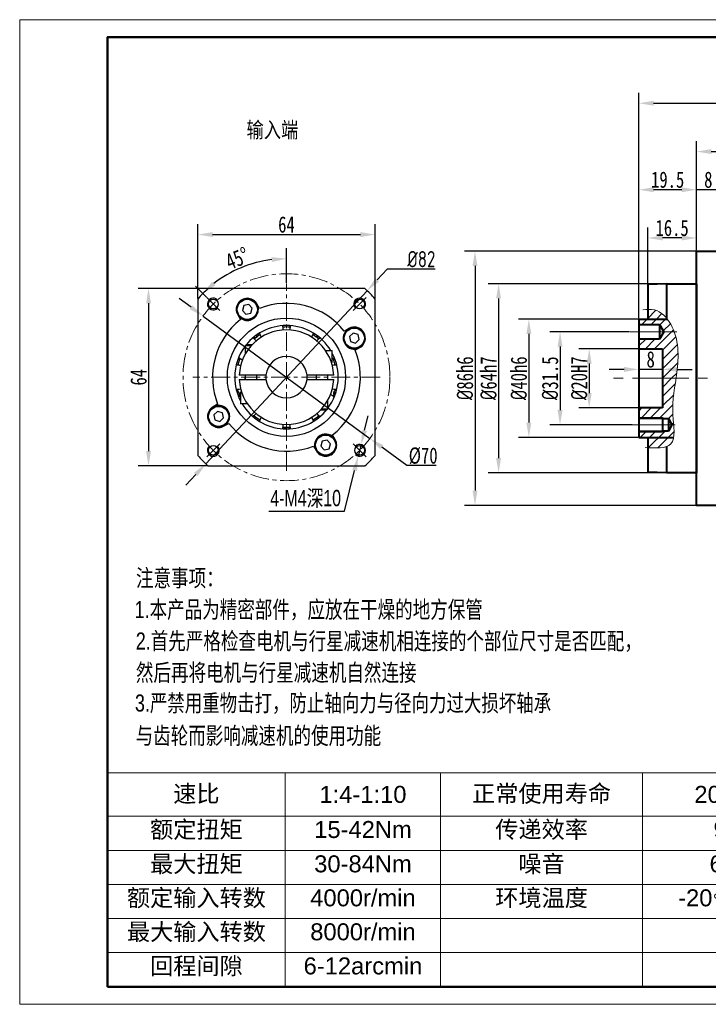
# Model space of a CAD drawing. Header units: millimetres. Extents: x -262 to 235, y -180 to 153.
# Tile 1 of 2: x -262 to -29, y -180 to 153. Entities that reach past the tile are written whole.
import ezdxf

# ---------------------------------------------------------------- set-up
doc = ezdxf.new("R2010")
doc.units = ezdxf.units.MM
doc.header["$PDSIZE"] = -5
for name, pattern in [('CENTER2', [28.574999, 19.049999, -3.175, 3.175, -3.175]), ('CENTERX2', [20.32, 12.7, -2.54, 2.54, -2.54]), ('点画线', [18, 12, -2, 2, -2])]:
    doc.linetypes.add(name, pattern=pattern)
doc.layers.get('0').update_dxf_attribs({"lineweight": 18})
for name, color, linetype, lineweight in [('中心线', 230, 'CENTER2', 18), ('中心线层', 1, '点画线', 18), ('剖面线', 161, 'Continuous', 15), ('图框_内框线', 5, 'Continuous', 50), ('图框_外框线', 7, 'Continuous', 18), ('尺寸线层', 3, 'Continuous', 18), ('粗实线', 7, 'Continuous', 40), ('细实线', 211, 'Continuous', 18)]:
    doc.layers.add(name, color=color, linetype=linetype, lineweight=lineweight)
doc.styles.get("Standard").update_dxf_attribs({"font": 'arial.ttf'})
doc.styles.add('宋体', font='txt', dxfattribs={"width": 0.8})
doc.styles.add('工程字', font='txt', dxfattribs={"width": 0.75})
doc.dimstyles.new('ISO-25', dxfattribs={"dimtxt": 5.5, "dimasz": 5, "dimexe": 3.5, "dimexo": 0.2, "dimtad": 1, "dimdsep": 46, "dimtxsty": '工程字', "dimcen": 2.5, "dimdle": 10, "dimclrt": 256, "dimadec": 0, "dimazin": 0, "dimtfac": 1, "dimtmove": 0, "dimatfit": 3, "dimfxl": 0, "dimarcsym": 0})
doc.dimstyles.new('ISO-25$3', dxfattribs={"dimtxt": 5.5, "dimasz": 5, "dimexe": 3.5, "dimexo": 0.2, "dimtad": 1, "dimtoh": 1, "dimdsep": 46, "dimtxsty": '工程字', "dimcen": 2.5, "dimdle": 10, "dimclrt": 256, "dimadec": 0, "dimazin": 0, "dimtfac": 1, "dimtmove": 0, "dimatfit": 3, "dimfxl": 0, "dimtolj": 1, "dimarcsym": 0})
pattern_1 = [(45, (592.4952, -57.0504), (-1.571545, 1.571545), [])]

# ---------------------------------------------------------------- blocks, each defined once
blk = doc.blocks.new('*D14')
at = {"layer": 'Defpoints', "color": 0}
for p in [(-49.79, 79.11), (-33.29, 74.64), (-49.79, 63.34)]:
    blk.add_point(p, dxfattribs=at)
at = {"layer": '尺寸线层', "color": 0, "linetype": 'Continuous', "lineweight": -2}
for p, q in [((-49.79, 63.54), (-49.79, 82.61)), ((-33.29, 74.84), (-33.29, 82.61)), ((-38.29, 79.11), (-44.79, 79.11))]:
    blk.add_line(p, q, dxfattribs=at)
at = {"layer": '尺寸线层', "color": 0}
for points in [[(-44.79, 79.95), (-44.79, 78.28), (-49.79, 79.11)], [(-38.29, 79.95), (-38.29, 78.28), (-33.29, 79.11)]]:
    blk.add_solid(points, dxfattribs=at)
at = {"layer": '尺寸线层', "insert": (-41.54, 82.49), "char_height": 5.5, "attachment_point": 5, "style": '工程字'}
blk.add_mtext('\\A1;16.5', dxfattribs=at)
blk = doc.blocks.new('*D15')
at = {"layer": 'Defpoints', "color": 0}
for p in [(-52.79, 95.42), (-33.29, 74.64), (-52.79, 51.64)]:
    blk.add_point(p, dxfattribs=at)
at = {"layer": '尺寸线层', "color": 0, "linetype": 'Continuous', "lineweight": -2}
for p, q in [((-52.79, 51.84), (-52.79, 98.92)), ((-33.29, 74.84), (-33.29, 98.92)), ((-38.29, 95.42), (-47.79, 95.42))]:
    blk.add_line(p, q, dxfattribs=at)
at = {"layer": '尺寸线层', "color": 0}
for points in [[(-47.79, 96.25), (-47.79, 94.59), (-52.79, 95.42)], [(-38.29, 96.25), (-38.29, 94.59), (-33.29, 95.42)]]:
    blk.add_solid(points, dxfattribs=at)
at = {"layer": '尺寸线层', "insert": (-43.04, 98.79), "char_height": 5.5, "attachment_point": 5, "style": '工程字'}
blk.add_mtext('\\A1;19.5', dxfattribs=at)
blk = doc.blocks.new('*D16')
at = {"layer": 'Defpoints', "color": 0}
for p in [(-33.29, 95.42), (-33.29, 74.64), (-25.29, 74.64)]:
    blk.add_point(p, dxfattribs=at)
at = {"layer": '尺寸线层', "color": 0, "linetype": 'Continuous', "lineweight": -2}
for p, q in [((-33.29, 74.84), (-33.29, 98.92)), ((-25.29, 74.84), (-25.29, 98.92)), ((-38.29, 95.42), (-43.29, 95.42)), ((-25.29, 95.42), (-33.29, 95.42)), ((-20.29, 95.42), (-15.29, 95.42))]:
    blk.add_line(p, q, dxfattribs=at)
at = {"layer": '尺寸线层', "color": 0}
for points in [[(-38.29, 96.25), (-38.29, 94.59), (-33.29, 95.42)], [(-20.29, 96.25), (-20.29, 94.59), (-25.29, 95.42)]]:
    blk.add_solid(points, dxfattribs=at)
at = {"layer": '尺寸线层', "insert": (-29.29, 98.79), "char_height": 5.5, "attachment_point": 5, "style": '工程字'}
blk.add_mtext('\\A1;8', dxfattribs=at)
blk = doc.blocks.new('*D17')
at = {"layer": 'Defpoints', "color": 0}
for p in [(-33.29, 74.64), (-108.22, -11.36), (-33.29, -11.36)]:
    blk.add_point(p, dxfattribs=at)
at = {"layer": '尺寸线层', "color": 0, "linetype": 'Continuous', "lineweight": -2}
for p, q in [((-33.49, 74.64), (-111.72, 74.64)), ((-108.22, 69.64), (-108.22, -6.36)), ((-33.49, -11.36), (-111.72, -11.36))]:
    blk.add_line(p, q, dxfattribs=at)
at = {"layer": '尺寸线层', "color": 0}
for points in [[(-109.06, 69.64), (-107.39, 69.64), (-108.22, 74.64)], [(-109.06, -6.36), (-107.39, -6.36), (-108.22, -11.36)]]:
    blk.add_solid(points, dxfattribs=at)
at = {"layer": '尺寸线层', "insert": (-111.6, 31.64), "char_height": 5.5, "attachment_point": 5, "rotation": 90, "style": '工程字'}
blk.add_mtext('\\A1;{\\fisocpeur|b0|i0|c134|p2;%%C}86h6', dxfattribs=at)
blk = doc.blocks.new('*D18')
at = {"layer": 'Defpoints', "color": 0}
for p in [(-43.29, 63.64), (-100.24, -0.36), (-43.29, -0.36)]:
    blk.add_point(p, dxfattribs=at)
at = {"layer": '尺寸线层', "color": 0, "linetype": 'Continuous', "lineweight": -2}
for p, q in [((-43.49, 63.64), (-103.74, 63.64)), ((-100.24, 58.64), (-100.24, 4.64)), ((-43.49, -0.36), (-103.74, -0.36))]:
    blk.add_line(p, q, dxfattribs=at)
at = {"layer": '尺寸线层', "color": 0}
for points in [[(-101.07, 58.64), (-99.41, 58.64), (-100.24, 63.64)], [(-101.07, 4.64), (-99.41, 4.64), (-100.24, -0.36)]]:
    blk.add_solid(points, dxfattribs=at)
at = {"layer": '尺寸线层', "insert": (-103.62, 31.64), "char_height": 5.5, "attachment_point": 5, "rotation": 90, "style": '工程字'}
blk.add_mtext('\\A1;{\\fisocpeur|b0|i0|c0|p2;%%C}64h7', dxfattribs=at)
blk = doc.blocks.new('*D19')
at = {"layer": 'Defpoints', "color": 0}
for p in [(-52.79, 51.64), (-90, 11.64), (-52.79, 11.64)]:
    blk.add_point(p, dxfattribs=at)
at = {"layer": '尺寸线层', "color": 0, "linetype": 'Continuous', "lineweight": -2}
for p, q in [((-52.99, 51.64), (-93.5, 51.64)), ((-90, 46.64), (-90, 16.64)), ((-52.99, 11.64), (-93.5, 11.64))]:
    blk.add_line(p, q, dxfattribs=at)
at = {"layer": '尺寸线层', "color": 0}
for points in [[(-90.84, 46.64), (-89.17, 46.64), (-90, 51.64)], [(-90.84, 16.64), (-89.17, 16.64), (-90, 11.64)]]:
    blk.add_solid(points, dxfattribs=at)
at = {"layer": '尺寸线层', "insert": (-93.38, 31.64), "char_height": 5.5, "attachment_point": 5, "rotation": 90, "style": '工程字'}
blk.add_mtext('\\A1;{\\fisocpeur|b0|i0|c134|p2;%%C}40h6', dxfattribs=at)
blk = doc.blocks.new('*D20')
at = {"layer": 'Defpoints', "color": 0}
for p in [(-55.76, 47.39), (-79.45, 15.89), (-54.89, 15.89)]:
    blk.add_point(p, dxfattribs=at)
at = {"layer": '尺寸线层', "color": 0, "linetype": 'Continuous', "lineweight": -2}
for p, q in [((-55.96, 47.39), (-82.95, 47.39)), ((-79.45, 42.39), (-79.45, 20.89)), ((-55.09, 15.89), (-82.95, 15.89))]:
    blk.add_line(p, q, dxfattribs=at)
at = {"layer": '尺寸线层', "color": 0}
for points in [[(-80.28, 42.39), (-78.61, 42.39), (-79.45, 47.39)], [(-80.28, 20.89), (-78.61, 20.89), (-79.45, 15.89)]]:
    blk.add_solid(points, dxfattribs=at)
at = {"layer": '尺寸线层', "insert": (-82.82, 31.64), "char_height": 5.5, "attachment_point": 5, "rotation": 90, "style": '工程字'}
blk.add_mtext('\\A1;{\\fisocpeur|b0|i0|c134|p2;%%C}31.5', dxfattribs=at)
blk = doc.blocks.new('*D21')
at = {"layer": 'Defpoints', "color": 0}
for p in [(-52.79, 41.64), (-69.59, 21.64), (-52.79, 21.64)]:
    blk.add_point(p, dxfattribs=at)
at = {"layer": '尺寸线层', "color": 0, "linetype": 'Continuous', "lineweight": -2}
for p, q in [((-52.99, 41.64), (-73.09, 41.64)), ((-69.59, 36.64), (-69.59, 26.64)), ((-52.99, 21.64), (-73.09, 21.64))]:
    blk.add_line(p, q, dxfattribs=at)
at = {"layer": '尺寸线层', "color": 0}
for points in [[(-70.42, 36.64), (-68.76, 36.64), (-69.59, 41.64)], [(-70.42, 26.64), (-68.76, 26.64), (-69.59, 21.64)]]:
    blk.add_solid(points, dxfattribs=at)
at = {"layer": '尺寸线层', "insert": (-72.96, 31.64), "char_height": 5.5, "attachment_point": 5, "rotation": 90, "style": '工程字'}
blk.add_mtext('\\A1;{\\fisocpeur|b0|i0|c134|p2;%%C}20H7', dxfattribs=at)
blk = doc.blocks.new('*D22')
at = {"layer": 'Defpoints', "color": 0}
for p in [(-52.79, 41.64), (-44.79, 41.64), (-52.79, 34.64)]:
    blk.add_point(p, dxfattribs=at)
at = {"layer": '尺寸线层', "color": 0, "linetype": 'Continuous', "lineweight": -2}
for p, q in [((-52.79, 41.44), (-52.79, 31.14)), ((-44.79, 41.44), (-44.79, 31.14)), ((-57.79, 34.64), (-62.79, 34.64)), ((-44.79, 34.64), (-52.79, 34.64)), ((-39.79, 34.64), (-34.79, 34.64))]:
    blk.add_line(p, q, dxfattribs=at)
at = {"layer": '尺寸线层', "color": 0}
for points in [[(-57.79, 35.47), (-57.79, 33.8), (-52.79, 34.64)], [(-39.79, 35.47), (-39.79, 33.8), (-44.79, 34.64)]]:
    blk.add_solid(points, dxfattribs=at)
at = {"layer": '尺寸线层', "insert": (-48.79, 38.01), "char_height": 5.5, "attachment_point": 5, "style": '工程字'}
blk.add_mtext('\\A1;8', dxfattribs=at)
blk = doc.blocks.new('*D23')
at = {"layer": 'Defpoints', "color": 0}
for p in [(49.81, 108.33), (-33.29, 74.64), (49.81, 31.64)]:
    blk.add_point(p, dxfattribs=at)
at = {"layer": '尺寸线层', "color": 0, "linetype": 'Continuous', "lineweight": -2}
for p, q in [((-33.29, 74.84), (-33.29, 111.83)), ((49.81, 31.84), (49.81, 111.83)), ((-28.29, 108.33), (44.81, 108.33))]:
    blk.add_line(p, q, dxfattribs=at)
at = {"layer": '尺寸线层', "color": 0}
for points in [[(-28.29, 109.16), (-28.29, 107.5), (-33.29, 108.33)], [(44.81, 109.16), (44.81, 107.5), (49.81, 108.33)]]:
    blk.add_solid(points, dxfattribs=at)
at = {"layer": '尺寸线层', "insert": (8.26, 111.7), "char_height": 5.5, "attachment_point": 5, "style": '工程字'}
blk.add_mtext('\\A1;83.1', dxfattribs=at)
blk = doc.blocks.new('*T29')
at = {"layer": '粗实线', "color": 0, "linetype": 'ByBlock', "lineweight": -2}
for p, q in [((0, 0), (245.08, 0)), ((0, 0), (0, -72.38)), ((60.15, 0), (60.15, -72.38)), ((112.7, 0), (112.7, -72.38)), ((180.99, 0), (180.99, -72.38)), ((245.08, 0), (245.08, -72.38)), ((0, -14.68), (245.08, -14.68)), ((0, -26.3), (245.08, -26.3)), ((0, -37.8), (245.08, -37.8)), ((0, -49.29), (245.08, -49.29)), ((0, -60.82), (245.08, -60.82)), ((0, -72.38), (245.08, -72.38))]:
    blk.add_line(p, q, dxfattribs=at)
at = {"layer": '粗实线', "color": 0}
for s, insert, char_height, width, attachment_point in [('速比', (30.08, -7.34), 5.744, 56.8897, 5), ('正常使用寿命', (146.85, -7.34), 5.744, 65.0256, 5), ('20000 h', (213.04, -7.34), 5.744, 60.8266, 5), ('1:4-1:10', (86.43, -7.34), 5.744, 49.284, 5), ('额定扭矩', (30.08, -16.31), 5.744, 56.8897, 2), ('15-42Nm', (86.43, -16.31), 5.744, 49.284, 2), ('传递效率', (146.85, -16.31), 5.744, 65.0256, 2), ('97%', (213.04, -16.31), 5.744, 60.8266, 2), ('最大扭矩', (30.08, -27.93), 5.744, 56.8897, 2), ('30-84Nm', (86.43, -27.93), 5.744, 49.284, 2), ('噪音', (146.85, -27.93), 5.744, 65.0256, 2), ('68dB', (213.04, -27.93), 5.744, 60.8266, 2), ('额定输入转数', (30.08, -39.43), 5.744, 56.8897, 2), ('4000r/min', (86.43, -39.43), 5.744, 49.284, 2), ('环境温度', (146.85, -39.43), 5.744, 65.0256, 2), ('-20{\\H0.75x;\\C256;℃-\\H1.33333x;\\C7;+90\\H0.75x;\\C256;℃}', (213.04, -39.43), 5.7441, 60.8266, 2), ('最大输入转数', (30.08, -50.92), 5.744, 56.8897, 2), ('8000r/min', (86.43, -50.92), 5.744, 49.284, 2), ('回程间隙', (30.08, -62.45), 5.744, 56.8897, 2), ('6-12{\\H1.001x;\\C256;arcmin}', (86.43, -62.45), 5.7441, 49.284, 2)]:
    blk.add_mtext(s, dxfattribs=dict(at, insert=insert, char_height=char_height, width=width, attachment_point=attachment_point))
blk = doc.blocks.new('*D34')
at = {"layer": 'Defpoints', "color": 0}
for p in [(81.81, 124.68), (-52.79, 51.64), (81.81, 28.64)]:
    blk.add_point(p, dxfattribs=at)
at = {"layer": '尺寸线层', "color": 0, "linetype": 'Continuous', "lineweight": -2}
for p, q in [((-52.79, 51.84), (-52.79, 128.18)), ((81.81, 28.84), (81.81, 128.18)), ((-47.79, 124.68), (76.81, 124.68))]:
    blk.add_line(p, q, dxfattribs=at)
at = {"layer": '尺寸线层', "color": 0}
for points in [[(-47.79, 125.52), (-47.79, 123.85), (-52.79, 124.68)], [(76.81, 125.52), (76.81, 123.85), (81.81, 124.68)]]:
    blk.add_solid(points, dxfattribs=at)
at = {"layer": '尺寸线层', "insert": (14.51, 128.06), "char_height": 5.5, "attachment_point": 5, "style": '工程字'}
blk.add_mtext('\\A1;134.6', dxfattribs=at)
blk = doc.blocks.new('*D41')
at = {"layer": 'Defpoints', "color": 0}
for p in [(-200.22, 52.7), (-143.78, 11.3)]:
    blk.add_point(p, dxfattribs=at)
at = {"layer": '尺寸线层', "color": 0, "linetype": 'Continuous', "lineweight": -2}
for p, q in [((-204.25, 55.66), (-208.28, 58.61)), ((-200.22, 52.7), (-143.78, 11.3)), ((-131.28, 2.13), (-139.74, 8.34)), ((-121.37, 2.13), (-131.28, 2.13))]:
    blk.add_line(p, q, dxfattribs=at)
at = {"layer": '尺寸线层', "color": 0}
for points in [[(-203.76, 56.33), (-204.74, 54.99), (-200.22, 52.7)], [(-139.25, 9.01), (-140.24, 7.67), (-143.78, 11.3)]]:
    blk.add_solid(points, dxfattribs=at)
at = {"layer": '尺寸线层', "insert": (-130.65, 8.26), "char_height": 5.5, "attachment_point": 1, "style": '工程字'}
blk.add_mtext('\\A1;%%C70', dxfattribs=at)
blk = doc.blocks.new('*D42')
at = {"layer": 'Defpoints', "color": 0}
for p in [(-142, 80.25), (-202, 58.46), (-142, 58.46)]:
    blk.add_point(p, dxfattribs=at)
at = {"layer": '尺寸线层', "color": 0, "linetype": 'Continuous', "lineweight": -2}
for p, q in [((-202, 58.66), (-202, 83.75)), ((-142, 58.66), (-142, 83.75)), ((-197, 80.25), (-147, 80.25))]:
    blk.add_line(p, q, dxfattribs=at)
at = {"layer": '尺寸线层', "color": 0}
for points in [[(-197, 81.08), (-197, 79.42), (-202, 80.25)], [(-147, 81.08), (-147, 79.42), (-142, 80.25)]]:
    blk.add_solid(points, dxfattribs=at)
at = {"layer": '尺寸线层', "insert": (-172, 83.63), "char_height": 5.5, "attachment_point": 5, "style": '工程字'}
blk.add_mtext('\\A1;64', dxfattribs=at)
blk = doc.blocks.new('*D43')
at = {"layer": 'Defpoints', "color": 0}
for p in [(-198.46, 62), (-218.66, 2), (-198.46, 2)]:
    blk.add_point(p, dxfattribs=at)
at = {"layer": '尺寸线层', "color": 0, "linetype": 'Continuous', "lineweight": -2}
for p, q in [((-198.66, 62), (-222.16, 62)), ((-218.66, 57), (-218.66, 7)), ((-198.66, 2), (-222.16, 2))]:
    blk.add_line(p, q, dxfattribs=at)
at = {"layer": '尺寸线层', "color": 0}
for points in [[(-219.49, 57), (-217.83, 57), (-218.66, 62)], [(-219.49, 7), (-217.83, 7), (-218.66, 2)]]:
    blk.add_solid(points, dxfattribs=at)
at = {"layer": '尺寸线层', "insert": (-222.03, 32), "char_height": 5.5, "attachment_point": 5, "rotation": 90, "style": '工程字'}
blk.add_mtext('\\A1;64', dxfattribs=at)
blk = doc.blocks.new('*D44')
at = {"layer": 'Defpoints', "color": 0}
for p in [(-144.72, 61.25), (-199.28, 2.75)]:
    blk.add_point(p, dxfattribs=at)
at = {"layer": '尺寸线层', "color": 0, "linetype": 'Continuous', "lineweight": -2}
for p, q in [((-137.9, 68.57), (-141.31, 64.91)), ((-121.64, 68.57), (-137.9, 68.57)), ((-199.28, 2.75), (-144.72, 61.25)), ((-202.69, -0.91), (-206.1, -4.56))]:
    blk.add_line(p, q, dxfattribs=at)
at = {"layer": '尺寸线层', "color": 0}
for points in [[(-141.92, 65.48), (-140.7, 64.34), (-144.72, 61.25)], [(-203.3, -0.34), (-202.08, -1.47), (-199.28, 2.75)]]:
    blk.add_solid(points, dxfattribs=at)
at = {"layer": '尺寸线层', "insert": (-126.38, 71.94), "char_height": 5.5, "attachment_point": 5, "style": '工程字'}
blk.add_mtext('\\A1;{\\fISOCPEUR|b0|i0|c0|p34;%%C82}', dxfattribs=at)
blk = doc.blocks.new('*D45')
at = {"layer": 'Defpoints', "color": 0}
for p in [(-182.38, 70.74), (-172, 63.7), (-198.94, 58.95), (-194.55, 54.56), (-172, 0.3)]:
    blk.add_point(p, dxfattribs=at)
at = {"layer": '尺寸线层', "color": 0, "linetype": 'Continuous', "lineweight": -2}
for p, q in [((-172, 63.9), (-172, 75.61)), ((-199.08, 59.09), (-202.83, 62.84))]:
    blk.add_line(p, q, dxfattribs=at)
blk.add_arc((-172, 32), 40.1, 97.1482, 127.8519, dxfattribs=at)
at = {"layer": '尺寸线层', "color": 0}
for points in [[(-177.04, 72.63), (-176.94, 70.96), (-172, 72.11)], [(-196.05, 63.04), (-197.16, 64.29), (-200.35, 60.36)]]:
    blk.add_solid(points, dxfattribs=at)
at = {"layer": '尺寸线层', "insert": (-188.64, 72.17), "char_height": 5.5, "attachment_point": 5, "rotation": 22.5, "style": '工程字'}
blk.add_mtext('\\A1;45°', dxfattribs=at)
blk = doc.blocks.new('*D46')
at = {"layer": 'Defpoints', "color": 0}
for p in [(-146.76, 9.19), (-147.73, 5.31)]:
    blk.add_point(p, dxfattribs=at)
at = {"layer": '尺寸线层', "color": 0, "linetype": 'Continuous', "lineweight": -2}
for p, q in [((-145.55, 14.04), (-144.34, 18.89)), ((-146.76, 9.19), (-147.73, 5.31)), ((-152.37, -13.26), (-148.94, 0.46)), ((-178.02, -13.26), (-152.37, -13.26))]:
    blk.add_line(p, q, dxfattribs=at)
at = {"layer": '尺寸线层', "color": 0}
for points in [[(-146.36, 14.24), (-144.75, 13.84), (-146.76, 9.19)], [(-149.75, 0.66), (-148.13, 0.26), (-147.73, 5.31)]]:
    blk.add_solid(points, dxfattribs=at)
at = {"layer": '尺寸线层', "insert": (-165.51, -9.17), "char_height": 5.5, "attachment_point": 5, "style": '工程字'}
blk.add_mtext('\\A1;{\\fMS PGothic|b0|i0|c134|p34;4-M4深10}', dxfattribs=at)

msp = doc.modelspace()

# ---------------------------------------------------------------- hatches: boundary and pattern name
at = {"layer": '剖面线'}
h = msp.add_hatch(dxfattribs=at)
h.set_pattern_fill('ANSI31', color=256, style=0, pattern_type=0)
h.set_pattern_definition(pattern_1)
edge = h.paths.add_edge_path(flags=0)
edge.add_spline(control_points=[(-43.148, 51.635), (-44.332, 53.157), (-46.453, 54.912), (-49.014, 54.983), (-49.794, 54.942)], knot_values=[0, 0, 0, 0, 5.4592907, 7.7815521, 7.7815521, 7.7815521, 7.7815521], weights=[1, 1, 1, 1, 1], degree=3, periodic=0)
edge.add_line((-49.794, 54.942), (-49.794, 51.635))
edge.add_line((-49.794, 51.635), (-43.148, 51.635))
h = msp.add_hatch(dxfattribs=at)
h.set_pattern_fill('ANSI31', color=256, style=0, pattern_type=0)
h.set_pattern_definition(pattern_1)
edge = h.paths.add_edge_path(flags=0)
edge.add_line((-45.794, 49.885), (-52.794, 49.885))
edge.add_line((-52.794, 49.885), (-52.794, 51.635))
edge.add_line((-52.794, 51.635), (-43.148, 51.635))
edge.add_spline(control_points=[(-43.148, 51.635), (-42.729, 51.097), (-39.07, 45.584), (-39.273, 38.211), (-40.116, 32.269), (-40.21, 31.635)], knot_values=[0, 0, 0, 0, 1.9550752, 18.7787148, 20.8035497, 20.8035497, 20.8035497, 20.8035497], weights=[1, 1, 1, 1, 1, 1], degree=3, periodic=0)
edge.add_line((-40.21, 31.635), (-44.794, 31.635))
edge.add_line((-44.794, 31.635), (-44.794, 41.635))
edge.add_line((-44.794, 41.635), (-52.794, 41.635))
edge.add_line((-52.794, 41.635), (-52.794, 44.885))
edge.add_line((-52.794, 44.885), (-45.794, 44.885))
edge.add_line((-45.794, 44.885), (-44.351, 47.385))
edge.add_line((-44.351, 47.385), (-45.794, 49.885))
h = msp.add_hatch(dxfattribs=at)
h.set_pattern_fill('ANSI31', color=256, style=0, pattern_type=0)
h.set_pattern_definition(pattern_1)
edge = h.paths.add_edge_path(flags=0)
edge.add_line((-44.794, 31.635), (-40.21, 31.635))
edge.add_spline(control_points=[(-40.21, 31.635), (-40.798, 27.656), (-41.671, 22.978), (-41.076, 16.973), (-40.991, 15.885)], knot_values=[0, 0, 0, 0, 12.8938081, 15.8293866, 15.8293866, 15.8293866, 15.8293866], weights=[1, 1, 1, 1, 1], degree=3, periodic=0)
edge.add_line((-40.991, 15.885), (-41.582, 15.885))
edge.add_line((-41.582, 15.885), (-42.794, 17.985))
edge.add_line((-42.794, 17.985), (-44.794, 17.985))
edge.add_line((-44.794, 17.985), (-44.794, 18.385))
edge.add_line((-44.794, 18.385), (-52.794, 18.385))
edge.add_line((-52.794, 18.385), (-52.794, 21.635))
edge.add_line((-52.794, 21.635), (-44.794, 21.635))
edge.add_line((-44.794, 21.635), (-44.794, 31.635))
h = msp.add_hatch(dxfattribs=at)
h.set_pattern_fill('ANSI31', color=256, style=0, pattern_type=0)
h.set_pattern_definition(pattern_1)
h.paths.add_polyline_path([(-52.794, 13.785), (-44.794, 13.785), (-44.794, 13.385), (-52.794, 13.385)], flags=0)
h.paths.add_polyline_path([(-52.794, 18.385), (-44.794, 18.385), (-44.794, 17.985), (-52.794, 17.985)], flags=0)
h = msp.add_hatch(dxfattribs=at)
h.set_pattern_fill('ANSI31', color=256, style=0, pattern_type=0)
h.set_pattern_definition(pattern_1)
edge = h.paths.add_edge_path(flags=0)
edge.add_line((-49.794, 11.635), (-49.794, 8.195))
edge.add_spline(control_points=[(-49.794, 8.195), (-46.512, 7.984), (-42.239, 7.871), (-41.154, 10.744), (-41.008, 11.635)], knot_values=[0, 0, 0, 0, 7.7972247, 10.5951762, 10.5951762, 10.5951762, 10.5951762], weights=[1, 1, 1, 1, 1], degree=3, periodic=0)
edge.add_line((-41.008, 11.635), (-49.794, 11.635))
edge = h.paths.add_edge_path(flags=0)
edge.add_line((-44.794, 13.785), (-44.794, 13.385))
edge.add_line((-44.794, 13.385), (-52.794, 13.385))
edge.add_line((-52.794, 13.385), (-52.794, 11.635))
edge.add_line((-52.794, 11.635), (-41.008, 11.635))
edge.add_spline(control_points=[(-41.008, 11.635), (-40.806, 12.866), (-40.873, 14.35), (-40.991, 15.885)], knot_values=[0, 0, 0, 0, 4.2597689, 4.2597689, 4.2597689, 4.2597689], weights=[1, 1, 1, 1], degree=3, periodic=0)
edge.add_line((-40.991, 15.885), (-41.582, 15.885))
edge.add_line((-41.582, 15.885), (-42.794, 13.785))
edge.add_line((-42.794, 13.785), (-44.794, 13.785))

# ---------------------------------------------------------------- linework, layer by layer
at = {"color": 7, "linetype": 'Continuous', "lineweight": 30}
for p, q in [((-145.54, 62), (-198.455, 62)), ((-201.998, 58.458), (-201.998, 5.542)), ((-181.109, 55.281), (-182, 56.825)), ((-141.998, 5.542), (-141.998, 58.458)), ((-186.402, 56.225), (-186.929, 54.588)), ((-186.929, 54.588), (-185.775, 53.313)), ((-184.72, 56.587), (-186.402, 56.225)), ((-185.775, 53.313), (-184.094, 53.674)), ((-183.566, 55.311), (-184.72, 56.587)), ((-184.094, 53.674), (-183.566, 55.311)), ((-188.495, 53.075), (-187.604, 51.531)), ((-150.923, 48.498), (-152.467, 47.606)), ((-149.41, 46.932), (-150.685, 45.777)), ((-147.773, 46.404), (-149.41, 46.932)), ((-182.39, 46.08), (-182.01, 46.08)), ((-182.049, 45.562), (-182.01, 46.08)), ((-162.206, 45.75), (-161.547, 45.911)), ((-150.685, 45.777), (-150.323, 44.096)), ((-150.323, 44.096), (-148.686, 43.568)), ((-148.686, 43.568), (-147.411, 44.723)), ((-147.411, 44.723), (-147.773, 46.404)), ((-185.391, 43), (-185.998, 42.65)), ((-185.998, 42.65), (-185.998, 39.746)), ((-183.938, 42.65), (-185.998, 42.65)), ((-183.617, 43), (-185.391, 43)), ((-158.769, 41), (-156.598, 41)), ((-156.498, 37), (-156.498, 40.9)), ((-148.717, 41.111), (-147.173, 42.002)), ((-156.799, 37), (-156.498, 37)), ((-178.957, 32.75), (-187.98, 32.75)), ((-187.98, 31.25), (-178.957, 31.25)), ((-185.998, 32.75), (-185.998, 31.25)), ((-181.998, 31.25), (-181.998, 32.75)), ((-156.015, 32.75), (-165.038, 32.75)), ((-165.038, 31.25), (-156.015, 31.25)), ((-161.998, 32.75), (-161.998, 31.25)), ((-157.998, 31.25), (-157.998, 32.75)), ((-188.002, 26.632), (-188.646, 26.896)), ((-187.498, 27), (-187.498, 23.1)), ((-187.196, 27), (-187.498, 27)), ((-155.895, 26.936), (-155.561, 26.396)), ((-187.498, 25.762), (-188.168, 25.309)), ((-157.998, 21.35), (-157.998, 24.254)), ((-195.278, 22.889), (-196.822, 21.998)), ((-195.309, 20.432), (-196.584, 19.277)), ((-193.672, 19.904), (-195.309, 20.432)), ((-185.226, 23), (-187.398, 23)), ((-160.379, 21), (-158.604, 21)), ((-160.057, 21.35), (-157.998, 21.35)), ((-158.604, 21), (-157.998, 21.35)), ((-196.584, 19.277), (-196.223, 17.596)), ((-196.223, 17.596), (-194.586, 17.068)), ((-194.586, 17.068), (-193.31, 18.223)), ((-193.31, 18.223), (-193.672, 19.904)), ((-193.072, 15.502), (-191.528, 16.394)), ((-171.837, 15.12), (-172.236, 14.65)), ((-159.902, 10.326), (-160.429, 8.689)), ((-158.22, 10.687), (-159.902, 10.326)), ((-157.066, 9.412), (-158.22, 10.687)), ((-155.5, 10.925), (-156.391, 12.469)), ((-162.887, 8.719), (-161.995, 7.175)), ((-160.429, 8.689), (-159.275, 7.413)), ((-159.275, 7.413), (-157.594, 7.775)), ((-157.594, 7.775), (-157.066, 9.412)), ((-198.455, 2), (-145.54, 2))]:
    msp.add_line(p, q, dxfattribs=at)
at = {"color": 8, "linetype": 'Continuous', "lineweight": 30}
for p, q in [((-156.498, 40.9), (-158.701, 40.9)), ((-187.498, 23.1), (-185.294, 23.1))]:
    msp.add_line(p, q, dxfattribs=at)
at = {"color": 7, "linetype": 'Continuous', "lineweight": 30, "flags": 128}
for points in [[(-181.147, 46.918), (-180.788, 45.994), (-180.51, 45.548)], [(-173.074, 47.93), (-173.167, 48.8), (-173.364, 49.447)], [(-170.631, 49.447), (-170.882, 48.495), (-170.921, 48.016)], [(-163.485, 45.548), (-163.106, 46.197), (-162.848, 46.918)], [(-182.251, 44.282), (-182.923, 44.994), (-183.358, 45.311)], [(-182.941, 45.009), (-182.84, 45.094), (-182.53, 45.344)], [(-181.656, 45.99), (-181.325, 46.212), (-180.99, 46.427), (-180.988, 46.428)], [(-163.007, 46.428), (-162.895, 46.358), (-162.561, 46.141)], [(-160.637, 45.311), (-161.407, 44.681), (-161.744, 44.282)], [(-161.677, 45.509), (-161.363, 45.263), (-161.056, 45.01), (-161.054, 45.009)], [(-188.168, 38.691), (-187.343, 38.159), (-186.847, 37.957)], [(-156.498, 38.238), (-155.869, 38.657), (-155.819, 38.698)], [(-187.513, 35.91), (-188.03, 36.037), (-189.013, 36.091)], [(-154.983, 36.091), (-155.967, 36.036), (-156.415, 35.93)], [(-186.028, 32.75), (-186.036, 31.434), (-186.028, 31.25)], [(-157.968, 31.25), (-157.959, 31.434), (-157.968, 32.75)], [(-189.013, 27.909), (-188.027, 27.964), (-187.513, 28.09)], [(-188.287, 27.138), (-188.397, 27.521), (-188.497, 27.906), (-188.498, 27.908)], [(-156.483, 28.09), (-155.963, 27.963), (-154.983, 27.909)], [(-155.498, 27.908), (-155.53, 27.78), (-155.633, 27.395)], [(-187.752, 25.612), (-187.801, 25.735), (-187.943, 26.107)], [(-155.961, 26.359), (-156.097, 25.985), (-156.243, 25.614), (-156.243, 25.612)], [(-183.358, 18.689), (-182.926, 19.003), (-182.251, 19.718)], [(-180.51, 18.452), (-180.79, 18.001), (-181.147, 17.082)], [(-162.848, 17.082), (-163.107, 17.804), (-163.442, 18.391)], [(-161.744, 19.718), (-161.402, 19.313), (-160.619, 18.678)], [(-173.364, 14.553), (-173.167, 15.201), (-173.074, 16.07)], [(-172.407, 15.005), (-172.805, 15.019), (-173.203, 15.043), (-173.204, 15.043)], [(-170.791, 15.043), (-170.922, 15.034), (-171.32, 15.014)], [(-170.921, 16.036), (-170.881, 15.498), (-170.631, 14.553)]]:
    msp.add_lwpolyline(points, dxfattribs=at)
at = {"linetype": 'Continuous', "lineweight": 30}
for centre in [(-196.746, 56.749), (-147.249, 56.749), (-196.746, 7.251), (-147.249, 7.251)]:
    msp.add_circle(centre, 1.65, dxfattribs=at)
at = {"color": 7, "linetype": 'Continuous', "lineweight": 30}
for centre, radius in [((-185.248, 54.95), 3.5), ((-185.248, 54.95), 3.4), ((-171.998, 32), 20), ((-149.048, 45.25), 3.5), ((-149.048, 45.25), 3.4), ((-194.947, 18.75), 3.5), ((-194.947, 18.75), 3.4), ((-158.748, 9.05), 3.5), ((-158.748, 9.05), 3.4)]:
    msp.add_circle(centre, radius, dxfattribs=at)
for centre, radius, start, end in [((-171.998, 32.001), 39.999, 131.4095, 138.59044), ((-171.996, 32.002), 39.998, 41.40938, 48.59056), ((-185.248, 54.95), 3.75, 29.99999, 210.00011), ((-185.248, 54.95), 3.75, 209.99999, 30.00011), ((-171.998, 32), 25, 38.62691, 111.37308), ((-171.998, 32), 25, 128.62695, 201.37306), ((-171.998, 32), 16, 2.68672, 177.31328), ((-171.998, 32), 17.5, 30.94973, 142.02216), ((-171.998, 32), 17, 85.92951, 94.07049), ((-149.048, 45.25), 3.75, 120.00005, 299.9999), ((-149.048, 45.25), 3.75, 300.00005, 119.9999), ((-171.998, 32), 17.5, 143.1302, 179.9999), ((-171.998, 32), 17.5, 323.13009, 27.66049), ((-156.598, 40.9), 0.1, 0.00616, 89.9949), ((-171.998, 32), 25, 308.62697, 21.37301), ((-171.996, 32), 17.001, 157.92969, 166.06998), ((-171.998, 32), 7, 6.15059, 173.84941), ((-171.999, 31.999), 17.002, 13.93006, 22.07027), ((-171.998, 32), 17.5, 180.00011, 207.6604), ((-171.998, 32), 16, 182.68673, 357.31327), ((-172, 32), 6.998, 173.84736, 186.15264), ((-171.998, 32), 7, 186.15059, 353.84941), ((-171.998, 32), 7, 353.84963, 6.15037), ((-158.446, 22.155), 4.099, 50.29244, 71.53225), ((-194.947, 18.75), 3.75, 119.99994, 300.00002), ((-194.947, 18.75), 3.75, 299.99994, 120.00002), ((-187.398, 23.1), 0.1, 180.00708, 269.99399), ((-171.998, 32), 17.5, 210.94974, 322.02216), ((-171.998, 32), 17, 229.92936, 238.07055), ((-171.998, 32.001), 17.001, 301.92951, 310.07016), ((-171.998, 32), 25, 218.62694, 291.37306), ((-158.748, 9.05), 3.75, 30.00009, 209.9999), ((-158.748, 9.05), 3.75, 209.99997, 30.00001), ((-171.999, 31.999), 39.998, 221.4095, 228.59056), ((-171.995, 31.998), 39.997, 311.40938, 318.59068)]:
    msp.add_arc(centre, radius, start, end, dxfattribs=at)
at = {"color": 0, "linetype": 'Continuous', "lineweight": -3}
for centre, start, end in [((-196.746, 56.749), 43.36268, 315.00004), ((-147.249, 56.749), 313.36268, 225.00004), ((-196.746, 7.251), 133.36268, 45.00004), ((-147.249, 7.251), 223.36268, 135.00004)]:
    msp.add_arc(centre, 2, start, end, dxfattribs=at)
at = {"color": 7, "linetype": 'Continuous', "lineweight": 30}
for points, knots in [([(-170.714, 49.116), (-170.735, 49.152), (-170.778, 49.223), (-170.801, 49.303), (-170.812, 49.343)], [0, 0, 0, 0, 0.4925878, 1, 1, 1, 1]), ([(-182.53, 45.344), (-182.592, 45.336), (-182.718, 45.318), (-182.891, 45.388), (-182.995, 45.447), (-183.044, 45.475)], [0, 0, 0, 0, 0.3380516, 0.6885002, 1, 1, 1, 1]), ([(-181.656, 45.99), (-181.673, 45.949), (-181.732, 45.813), (-181.931, 45.645), (-182.142, 45.49), (-182.299, 45.38), (-182.408, 45.332), (-182.481, 45.331), (-182.521, 45.342), (-182.53, 45.344)], [0, 0, 0, 0, 0.117575, 0.387772, 0.6640941, 0.8136661, 0.8932817, 0.9738087, 1, 1, 1, 1]), ([(-181.624, 46.405), (-181.61, 46.363), (-181.58, 46.266), (-181.595, 46.118), (-181.638, 46.028), (-181.656, 45.99)], [0, 0, 0, 0, 0.3094835, 0.7071036, 1, 1, 1, 1]), ([(-162.561, 46.141), (-162.588, 46.197), (-162.644, 46.311), (-162.635, 46.463), (-162.619, 46.547), (-162.615, 46.568)], [0, 0, 0, 0, 0.4173859, 0.8500786, 1, 1, 1, 1]), ([(-161.677, 45.509), (-161.721, 45.513), (-161.869, 45.527), (-162.09, 45.664), (-162.303, 45.816), (-162.456, 45.932), (-162.535, 46.021), (-162.559, 46.09), (-162.561, 46.131), (-162.561, 46.141)], [0, 0, 0, 0, 0.1175703, 0.3877708, 0.6640856, 0.8136655, 0.8932834, 0.9738115, 1, 1, 1, 1]), ([(-161.161, 45.673), (-161.175, 45.665), (-161.252, 45.623), (-161.364, 45.529), (-161.537, 45.49), (-161.635, 45.503), (-161.677, 45.509)], [0, 0, 0, 0, 0.0855127, 0.4687409, 0.7746681, 1, 1, 1, 1]), ([(-187.834, 38.518), (-187.889, 38.505), (-187.97, 38.485), (-188.052, 38.486), (-188.078, 38.487)], [0, 0, 0, 0, 0.6822571, 1, 1, 1, 1]), ([(-155.306, 36.086), (-155.284, 36.111), (-155.237, 36.165), (-155.176, 36.205), (-155.144, 36.227)], [0, 0, 0, 0, 0.45707488, 1, 1, 1, 1]), ([(-188.726, 27.3), (-188.664, 27.3), (-188.544, 27.3), (-188.39, 27.235), (-188.318, 27.167), (-188.287, 27.138)], [0, 0, 0, 0, 0.3863498, 0.7397113, 1, 1, 1, 1]), ([(-188.287, 27.138), (-188.254, 27.108), (-188.143, 27.01), (-188.045, 26.769), (-187.962, 26.521), (-187.906, 26.337), (-187.894, 26.219), (-187.916, 26.149), (-187.938, 26.115), (-187.943, 26.107)], [0, 0, 0, 0, 0.1175669, 0.3877684, 0.6640883, 0.8136662, 0.8932792, 0.9738085, 1, 1, 1, 1]), ([(-155.961, 26.359), (-155.971, 26.402), (-156.003, 26.547), (-155.94, 26.8), (-155.862, 27.049), (-155.799, 27.231), (-155.739, 27.333), (-155.68, 27.377), (-155.642, 27.392), (-155.633, 27.395)], [0, 0, 0, 0, 0.1175713, 0.3877712, 0.664086, 0.8136652, 0.8932791, 0.9738082, 1, 1, 1, 1]), ([(-155.633, 27.395), (-155.588, 27.439), (-155.497, 27.527), (-155.289, 27.577), (-155.144, 27.594), (-155.062, 27.603)], [0, 0, 0, 0, 0.2953999, 0.6016476, 1, 1, 1, 1]), ([(-187.943, 26.107), (-187.954, 26.045), (-187.976, 25.92), (-188.097, 25.776), (-188.186, 25.695), (-188.228, 25.657)], [0, 0, 0, 0, 0.3370563, 0.6864824, 1, 1, 1, 1]), ([(-155.73, 25.993), (-155.77, 26.023), (-155.857, 26.087), (-155.935, 26.22), (-155.953, 26.317), (-155.961, 26.359)], [0, 0, 0, 0, 0.3349087, 0.7178885, 1, 1, 1, 1]), ([(-183.132, 19.154), (-183.112, 19.095), (-183.071, 18.974), (-183.108, 18.787), (-183.148, 18.67), (-183.167, 18.613)], [0, 0, 0, 0, 0.3309614, 0.6740531, 1, 1, 1, 1]), ([(-162.993, 17.407), (-162.949, 17.389), (-162.879, 17.359), (-162.818, 17.314), (-162.796, 17.296)], [0, 0, 0, 0, 0.62700482, 1, 1, 1, 1]), ([(-172.7, 14.631), (-172.68, 14.693), (-172.642, 14.809), (-172.531, 14.937), (-172.444, 14.985), (-172.407, 15.005)], [0, 0, 0, 0, 0.3958056, 0.7437269, 1, 1, 1, 1]), ([(-172.407, 15.005), (-172.369, 15.028), (-172.241, 15.103), (-171.981, 15.122), (-171.72, 15.124), (-171.528, 15.12), (-171.412, 15.095), (-171.352, 15.053), (-171.326, 15.021), (-171.32, 15.014)], [0, 0, 0, 0, 0.1175723, 0.3877719, 0.6640954, 0.813679, 0.8932861, 0.973812, 1, 1, 1, 1]), ([(-171.32, 15.014), (-171.265, 14.984), (-171.153, 14.924), (-171.071, 14.797), (-171.035, 14.72), (-171.026, 14.7)], [0, 0, 0, 0, 0.41904458, 0.85347124, 1, 1, 1, 1])]:
    msp.add_open_spline(points, degree=3, knots=knots, dxfattribs=at)
at = {"layer": '中心线'}
for p, q in [((-39.898, 47.385), (-55.764, 47.385)), ((49.806, 31.635), (-62.383, 31.635)), ((-40.507, 15.885), (-54.887, 15.885))]:
    msp.add_line(p, q, dxfattribs=at)
at = {"layer": '中心线层', "linetype": 'CENTERX2', "ltscale": 0.5}
for p, q in [((-171.998, 0.295), (-171.998, 63.705)), ((-198.94, 58.943), (-194.552, 54.554)), ((-145.055, 58.943), (-149.443, 54.554)), ((-140.293, 32), (-203.702, 32)), ((-198.941, 5.057), (-194.552, 9.446)), ((-145.055, 5.057), (-149.443, 9.445))]:
    msp.add_line(p, q, dxfattribs=at)
msp.add_circle((-171.998, 32), 35, dxfattribs=at)
at = {"layer": '图框_内框线', "color": 3}
msp.add_lwpolyline([(-232.549, -174.192), (229.451, -174.192), (229.451, 147.008), (-232.549, 147.008)], close=True, dxfattribs=at)
at = {"layer": '图框_外框线', "color": 3}
msp.add_lwpolyline([(-262.249, -180.132), (235.391, -180.132), (235.391, 152.948), (-262.249, 152.948)], close=True, dxfattribs=at)
at = {"layer": '粗实线'}
for p, q in [((-43.294, 63.635), (-49.794, 63.335)), ((-49.794, 63.335), (-49.794, 51.635)), ((-52.794, 51.635), (-52.794, 11.635)), ((-52.794, 51.635), (-43.148, 51.635)), ((-52.794, 49.885), (-45.794, 49.885)), ((-45.794, 49.885), (-45.794, 44.885)), ((-45.794, 49.885), (-44.351, 47.385)), ((-44.351, 47.385), (-45.794, 44.885)), ((-45.794, 44.885), (-52.794, 44.885)), ((-52.794, 41.635), (-44.794, 41.635)), ((-44.794, 41.635), (-44.794, 21.635)), ((-44.794, 21.635), (-52.794, 21.635)), ((-44.794, 17.985), (-52.794, 17.985)), ((-44.794, 18.385), (-44.794, 13.385)), ((-44.794, 17.985), (-42.794, 17.985)), ((-42.794, 17.985), (-42.794, 13.785)), ((-42.794, 17.985), (-41.582, 15.885)), ((-52.794, 13.785), (-44.794, 13.785)), ((-42.794, 13.785), (-44.794, 13.785)), ((-41.582, 15.885), (-42.794, 13.785)), ((-52.794, 11.635), (-41.008, 11.635)), ((-49.794, 11.635), (-49.794, -0.065)), ((-43.294, -0.365), (-49.794, -0.065))]:
    msp.add_line(p, q, dxfattribs=at)
msp.add_lwpolyline([(-33.294, 74.635), (-25.294, 74.635), (-25.294, -11.365), (-33.294, -11.365)], close=True, dxfattribs=at)
msp.add_lwpolyline([(-43.294, 51.82), (-43.294, 63.635), (-33.294, 63.635), (-33.294, -0.365), (-43.294, -0.365), (-43.294, 8.571)], dxfattribs=at)
at = {"layer": '细实线'}
for p, q in [((-52.794, 18.385), (-44.794, 18.385)), ((-52.794, 13.385), (-44.794, 13.385))]:
    msp.add_line(p, q, dxfattribs=at)
msp.add_open_spline([(-50.647, 8.252), (-47.069, 8.01), (-39.518, 7.5), (-42.229, 21.725), (-39.398, 33.708), (-39.016, 47.544), (-46.245, 55.356), (-50.121, 54.937), (-51.476, 54.791)], degree=3, knots=[0, 0, 0, 0, 8.873997, 18.7267643, 33.3448581, 50.0394472, 57.468083, 61.4633713, 61.4633713, 61.4633713, 61.4633713], dxfattribs=at)

# ---------------------------------------------------------------- block references
msp.add_blockref('*T29', (-232.549, -101.813))

# ---------------------------------------------------------------- texts
at = {"width": 0.75}
for s, height, p in [('注意事项：', 5.8004, (-222.913, -38.807)), ('1.本产品为精密部件，应放在干燥的地方保管', 5.80036, (-223.372, -49.473)), ('2.首先严格检查电机与行星减速机相连接的个部位尺寸是否匹配，', 5.80036, (-222.985, -60.139)), ('然后再将电机与行星减速机自然连接', 5.80036, (-222.937, -70.805)), ('3.严禁用重物击打，防止轴向力与径向力过大损坏轴承', 5.76959, (-223.25, -81.097)), ('与齿轮而影响减速机的使用功能', 5.80036, (-223.034, -92.138))]:
    msp.add_text(s, height=height, dxfattribs=at).set_placement(p)
at = {"layer": '粗实线', "insert": (-185.509, 118.368), "char_height": 5.346, "width": 26.81311, "attachment_point": 1, "style": '宋体'}
msp.add_mtext('输入端', dxfattribs=at)

# ---------------------------------------------------------------- dimensions: what is measured, and where the dimension line sits
at = {"layer": '尺寸线层', "color": 3}
for base, p1, p2, override, picture, middle in [((81.806, 124.685), (-52.794, 51.635), (81.806, 28.635), {"dimtolj": 1}, '*D34', (14.506, 128.06)), ((49.806, 108.329), (-33.294, 74.635), (49.806, 31.635), {"dimsah": 1, "dimtolj": 1, "dimtzin": 8}, '*D23', (8.256, 111.704))]:
    dim = msp.add_linear_dim(base=base, p1=p1, p2=p2, dimstyle='ISO-25', override=override, dxfattribs=at)
    dim.commit()
    dim.dimension.update_dxf_attribs({"geometry": picture, "text_midpoint": middle})
for base, p1, p2, picture, middle in [((-52.794, 95.42), (-33.294, 74.635), (-52.794, 51.635), '*D15', (-43.044, 98.795)), ((-33.294, 95.42), (-25.294, 74.635), (-33.294, 74.635), '*D16', (-29.294, 98.795)), ((-49.794, 79.112), (-33.294, 74.635), (-49.794, 63.335), '*D14', (-41.544, 82.487)), ((-52.794, 34.637), (-44.794, 41.635), (-52.794, 41.635), '*D22', (-48.794, 38.012))]:
    dim = msp.add_linear_dim(base=base, p1=p1, p2=p2, angle=180, dimstyle='ISO-25', override={"dimsah": 1, "dimtolj": 1, "dimtzin": 8}, dxfattribs=at)
    dim.commit()
    dim.dimension.update_dxf_attribs({"geometry": picture, "text_midpoint": middle})
dim = msp.add_linear_dim(base=(-141.998, 80.252), p1=(-201.998, 58.458), p2=(-141.998, 58.458), text='64', dimstyle='ISO-25', override={"dimsah": 1, "dimtolj": 1}, dxfattribs=at)
dim.commit()
dim.dimension.update_dxf_attribs({"geometry": '*D42', "text_midpoint": (-171.998, 83.627)})
dim = msp.add_angular_dim_2l(base=(-182.377, 70.74), line1=((-171.998, 0.295), (-171.998, 63.705)), line2=((-198.941, 58.946), (-194.552, 54.558)), dimstyle='ISO-25', override={"dimsah": 1, "dimtolj": 1}, dxfattribs=at)
dim.commit()
dim.dimension.update_dxf_attribs({"geometry": '*D45', "text_midpoint": (-188.636, 72.172)})
for p1, p2, text, picture, middle in [((-199.276, 2.751), (-144.716, 61.252), '{\\fISOCPEUR|b0|i0|c0|p34;%%C82}', '*D44', (-126.381, 68.566)), ((-146.765, 9.192), (-147.733, 5.311), '{\\fMS PGothic|b0|i0|c134|p34;4-M4深10}', '*D46', (-165.507, -13.26))]:
    dim = msp.add_diameter_dim_2p(p1=p1, p2=p2, text=text, dimstyle='ISO-25$3', override={"dimpost": '%%C<>', "dimsah": 1}, dxfattribs=at)
    dim.commit()
    dim.dimension.update_dxf_attribs({"geometry": picture, "text_midpoint": middle, "dimtype": 163})
for base, p1, p2, text, picture, middle in [((-108.224, -11.365), (-33.294, 74.635), (-33.294, -11.365), '{\\fisocpeur|b0|i0|c134|p2;%%C}<>h6', '*D17', (-111.599, 31.635)), ((-100.241, -0.365), (-43.294, 63.635), (-43.294, -0.365), '{\\fisocpeur|b0|i0|c0|p2;%%C}<>h7', '*D18', (-103.616, 31.635)), ((-218.659, 2), (-198.455, 62), (-198.455, 2), '64', '*D43', (-222.034, 32)), ((-79.446, 15.885), (-55.764, 47.385), (-54.887, 15.885), '{\\fisocpeur|b0|i0|c134|p2;%%C}<>', '*D20', (-82.821, 31.635)), ((-69.589, 21.635), (-52.794, 41.635), (-52.794, 21.635), '{\\fisocpeur|b0|i0|c134|p2;%%C}<>H7', '*D21', (-72.964, 31.635))]:
    dim = msp.add_linear_dim(base=base, p1=p1, p2=p2, angle=90, text=text, dimstyle='ISO-25', override={"dimsah": 1, "dimtolj": 1}, dxfattribs=at)
    dim.commit()
    dim.dimension.update_dxf_attribs({"geometry": picture, "text_midpoint": middle})
dim = msp.add_diameter_dim_2p(p1=(-200.22, 52.7), p2=(-143.775, 11.3), dimstyle='ISO-25$3', override={"dimpost": '%%C<>', "dimsah": 1}, dxfattribs=at)
dim.commit()
dim.dimension.update_dxf_attribs({"geometry": '*D41', "text_midpoint": (-126.011, 5.508)})
dim = msp.add_linear_dim(base=(-90.003, 11.635), p1=(-52.794, 51.635), p2=(-52.794, 11.635), angle=90, text='{\\fisocpeur|b0|i0|c134|p2;%%C}<>h6', dimstyle='ISO-25', override={"dimsah": 1, "dimtolj": 1}, dxfattribs=at)
dim.commit()
dim.dimension.update_dxf_attribs({"geometry": '*D19', "text_midpoint": (-90.003, 31.635), "dimtype": 160})

doc.saveas('drawing.dxf')
